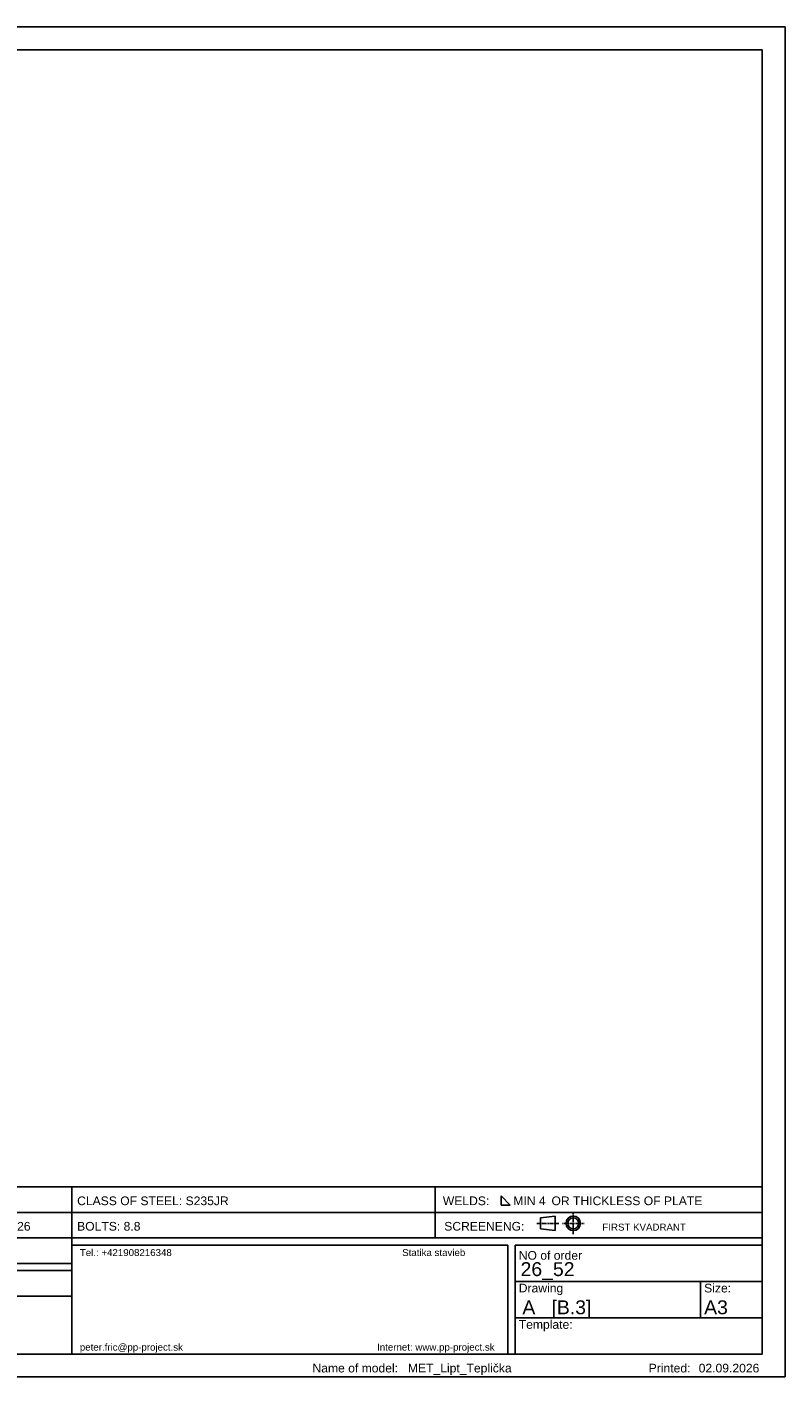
# Model space of a CAD drawing. Header units: millimetres. Extents: x -2061 to 2139, y -1802 to 1168.
# Tile 2 of 2: x 470 to 2139, y -1802 to 1168. Entities that reach past the tile are written whole.
import ezdxf

# ---------------------------------------------------------------- set-up
doc = ezdxf.new("R2010")
doc.units = ezdxf.units.MM
doc.linetypes.add('DXK_LINE_DOT1', pattern=[1.8814, 0.9407, -0.9407])
doc.styles.add('Arial', font='ARIAL.TTF', dxfattribs={"height": 0.2})

# ---------------------------------------------------------------- blocks, each defined once
blk = doc.blocks.new('Unknown-1784831-1598')
at = {"color": 7, "linetype": 'Continuous'}
for p, q in [((2138.7, 1168.4), (-2061.3, 1168.4)), ((2138.7, 1168.4), (2088.7, 1168.4)), ((2138.7, -1801.6), (2138.7, 1168.4)), ((2088.7, 1118.4), (-2011.3, 1118.4)), ((2088.7, -1751.6), (2088.7, 1118.4)), ((-2011.3, -1751.6), (2088.7, -1751.6)), ((-2061.3, -1801.6), (2138.7, -1801.6))]:
    blk.add_line(p, q, dxfattribs=at)
blk = doc.blocks.new('Unknown-1784831-1842')
at = {"color": 174, "linetype": 'Continuous'}
for p, q in [((568.7, -1751.6), (568.7, -1383.6)), ((568.7, -1383.6), (2088.7, -1383.6)), ((2088.7, -1751.6), (2088.7, -1383.6)), ((568.7, -1439.6), (2088.7, -1439.6)), ((568.7, -1495.6), (2088.7, -1495.6)), ((568.7, -1511.6), (1528.7, -1511.6)), ((1528.7, -1511.6), (1528.7, -1751.6)), ((1544.7, -1511.6), (1544.7, -1751.6)), ((1544.7, -1511.6), (2088.7, -1511.6)), ((1544.7, -1591.6), (2088.7, -1591.6)), ((1544.7, -1671.6), (2088.7, -1671.6)), ((568.7, -1751.6), (2088.7, -1751.6))]:
    blk.add_line(p, q, dxfattribs=at)
at = {"color": 174, "linetype": 'Continuous', "style": 'Arial'}
for s, height, p in [('NO of order', 19.102, (1552.7, -1543.6)), ('Template:', 19.1, (1552.7, -1695.6))]:
    blk.add_text(s, height=height, dxfattribs=at).set_placement(p)
at = {"color": 1, "style": 'Arial'}
blk.add_text('26_52', height=30.56, dxfattribs=at).set_placement((1556.7, -1579.6))
at = {"color": 174, "style": 'Arial'}
blk.add_text('Drawing', height=19.1, dxfattribs=at).set_placement((1552.7, -1615.6))
at = {"color": 1, "linetype": 'Continuous', "style": 'Arial'}
blk.add_text('A   [B.3]', height=30.56, dxfattribs=at).set_placement((1560.7, -1663.6))
blk = doc.blocks.new('Unknown-1784831-1846')
at = {"color": 174, "linetype": 'Continuous'}
for p, q in [((-743.3, -1383.6), (168.7, -1383.6)), ((-743.3, -1383.6), (-743.3, -1751.6)), ((168.7, -1551.6), (168.7, -1383.6)), ((184.7, -1383.6), (568.7, -1383.6)), ((184.7, -1383.6), (184.7, -1551.6)), ((568.7, -1383.6), (568.7, -1751.6)), ((184.7, -1439.6), (568.7, -1439.6)), ((-743.3, -1463.6), (168.7, -1463.6)), ((184.7, -1495.6), (568.7, -1495.6)), ((-743.3, -1551.6), (168.7, -1551.6)), ((-743.3, -1567.6), (168.7, -1567.6)), ((168.7, -1567.6), (168.7, -1751.6)), ((184.7, -1551.6), (568.7, -1551.6)), ((184.7, -1567.6), (568.7, -1567.6)), ((184.7, -1751.6), (184.7, -1567.6)), ((184.7, -1623.6), (568.7, -1623.6)), ((-743.3, -1663.6), (168.7, -1663.6)), ((-743.3, -1751.6), (168.7, -1751.6)), ((184.7, -1751.6), (568.7, -1751.6))]:
    blk.add_line(p, q, dxfattribs=at)
at = {"color": 174, "style": 'Arial'}
for s, p in [('ORDER:', (-727.3, -1407.6)), ('Designer:', (192.7, -1423.6)), ('OBJECT:', (-727.3, -1487.6)), ('Date:', (192.7, -1479.6)), ('Scale:', (192.7, -1535.6)), ('INVESTOR:', (-727.3, -1599.6))]:
    blk.add_text(s, height=19.1, dxfattribs=at).set_placement(p)
at = {"color": 1, "style": 'Arial'}
for s, height, p in [('SKLAD A TRIEDENIE ZEMIAKOV', 30.562, (-719.3, -1455.6)), ('Ing. Frič', 19.1, (344.7, -1423.6)), ('DÍLEC', 30.56, (-719.3, -1535.6)), ('Poľnohospodárske podielnicke', 30.562, (-719.3, -1647.6))]:
    blk.add_text(s, height=height, dxfattribs=at).set_placement(p)
at = {"color": 1, "linetype": 'Continuous', "style": 'Arial'}
for s, height, p in [('02.09.2026', 19.1, (344.7, -1479.6)), ('1:5', 19.1, (344.7, -1535.6)), ('2x', 19.1, (344.7, -1607.6)), ('SO 01', 22.92, (331.4, -1703.6))]:
    blk.add_text(s, height=height, dxfattribs=at).set_placement(p)
at = {"color": 174, "linetype": 'Continuous', "style": 'Arial'}
for s, p in [('Number A4:', (192.7, -1607.6)), ('Object:', (192.7, -1655.6))]:
    blk.add_text(s, height=19.1, dxfattribs=at).set_placement(p)
blk = doc.blocks.new('Unknown-1784831-1847')
at = {"color": 174, "linetype": 'Continuous'}
for p, q in [((1368.7, -1383.6), (1368.7, -1495.6)), ((1513.7, -1403.4), (1513.7, -1423.4)), ((1533.7, -1423.4), (1513.7, -1403.4)), ((1513.7, -1423.4), (1533.7, -1423.4))]:
    blk.add_line(p, q, dxfattribs=at)
at = {"color": 7, "linetype": 'Continuous'}
for p, q in [((1600.9, -1451.6), (1632.7, -1447.6)), ((1600.9, -1475.6), (1600.9, -1451.6)), ((1632.7, -1447.6), (1632.7, -1479.6)), ((1600.9, -1475.6), (1632.7, -1479.6))]:
    blk.add_line(p, q, dxfattribs=at)
at = {"color": 7, "linetype": 'DXK_LINE_DOT1'}
for p, q in [((1672.7, -1487.6), (1672.7, -1439.6)), ((1592.7, -1463.6), (1640.7, -1463.6)), ((1648.7, -1463.6), (1696.7, -1463.6))]:
    blk.add_line(p, q, dxfattribs=at)
at = {"color": 7, "linetype": 'Continuous'}
for radius in [16, 12]:
    blk.add_circle((1672.7, -1463.6), radius, dxfattribs=at)
at = {"color": 174, "style": 'Arial'}
for s, height, p in [('CLASS OF STEEL: S235JR', 19.102, (580.7, -1423.6)), ('WELDS:', 19.1, (1385.6, -1423.6)), ('MIN 4', 19.1, (1540.7, -1423.6)), ('OR THICKLESS OF PLATE', 19.102, (1624.7, -1423.6)), ('BOLTS: 8.8 ', 19.102, (580.7, -1479.6)), ('SCREENENG:', 19.1, (1388.7, -1479.6))]:
    blk.add_text(s, height=height, dxfattribs=at).set_placement(p)
at = {"color": 174, "linetype": 'Continuous', "style": 'Arial'}
blk.add_text('FIRST KVADRANT', height=15.281, dxfattribs=at).set_placement((1736.7, -1479.6))
blk = doc.blocks.new('Unknown-1784831-1849')
at = {"color": 174, "style": 'Arial'}
for s, p in [('Tel.: +421908216348', (586.7, -1535.6)), ('Statika stavieb', (1296.2, -1535.6)), ('peter.fric@pp-project.sk', (586.7, -1743.6)), ('Internet: www.pp-project.sk', (1240.9, -1743.6))]:
    blk.add_text(s, height=15.281, dxfattribs=at).set_placement(p)
blk = doc.blocks.new('Unknown-1784831-1851')
at = {"color": 174, "style": 'Arial'}
for s, height, p in [('Name of model:', 19.102, (1098.7, -1791.6)), ('Printed:', 19.1, (1838.7, -1791.6))]:
    blk.add_text(s, height=height, dxfattribs=at).set_placement(p)
at = {"color": 1, "style": 'Arial'}
for s, height, p in [('MET_Lipt_Teplička', 19.102, (1308.7, -1791.6)), ('02.09.2026', 19.1, (1948.7, -1791.6))]:
    blk.add_text(s, height=height, dxfattribs=at).set_placement(p)
blk = doc.blocks.new('Unknown-1784831-1852')
at = {"color": 174, "linetype": 'Continuous'}
blk.add_line((1952.7, -1591.6), (1952.7, -1671.6), dxfattribs=at)
at = {"color": 174, "style": 'Arial'}
blk.add_text('Size:', height=19.1, dxfattribs=at).set_placement((1960.7, -1615.6))
at = {"color": 1, "style": 'Arial'}
blk.add_text('A3', height=30.56, dxfattribs=at).set_placement((1960.7, -1663.6))

msp = doc.modelspace()

# ---------------------------------------------------------------- block references
for name in ['Unknown-1784831-1598', 'Unknown-1784831-1846', 'Unknown-1784831-1842', 'Unknown-1784831-1847', 'Unknown-1784831-1849', 'Unknown-1784831-1852', 'Unknown-1784831-1851']:
    msp.add_blockref(name, (0, 0))

doc.saveas('drawing.dxf')
